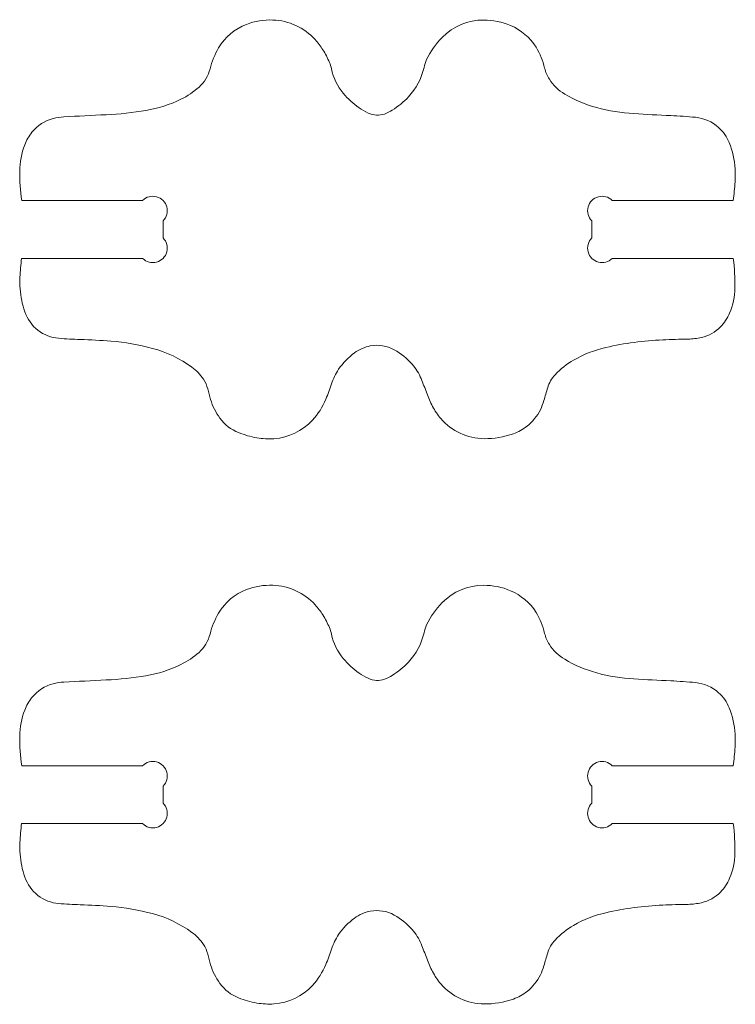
# Model space of a CAD drawing. Header units: centimetres. Extents: x -10 to 15.9, y -10.7 to 11.5.
# Tile 19 of 47: x 6.7 to 8.1, y -6.7 to -4.8. Entities that reach past the tile are written whole.
import ezdxf

# ---------------------------------------------------------------- set-up
doc = ezdxf.new("R2010")
doc.units = ezdxf.units.CM
doc.header["$MEASUREMENT"] = 0
doc.layers.add('Layer 1', color=7, linetype='Continuous')

msp = doc.modelspace()

# ---------------------------------------------------------------- linework, layer by layer
at = {"layer": 'Layer 1', "color": 18, "lineweight": 9}
for points in [[(8.11015, -5.11915), (8.11015, -5.11915), (7.86839, -5.11914), (7.86839, -5.11914), (7.86839, -5.11914), (7.86108, -5.11183), (7.85042, -5.10897), (7.84042, -5.11165), (7.84042, -5.11165), (7.83043, -5.11433), (7.82262, -5.12213), (7.81995, -5.13213), (7.81995, -5.13213), (7.81727, -5.14212), (7.82012, -5.15278), (7.82744, -5.1601), (7.82744, -5.1601), (7.82744, -5.1601), (7.82744, -5.19402), (7.82744, -5.19402), (7.82744, -5.19402), (7.82012, -5.20134), (7.81727, -5.212), (7.81995, -5.222), (7.81995, -5.222), (7.82262, -5.23199), (7.83043, -5.2398), (7.84042, -5.24247), (7.84042, -5.24247), (7.85042, -5.24515), (7.86108, -5.24229), (7.8684, -5.23498), (7.8684, -5.23498), (7.8684, -5.23498), (8.11054, -5.23497), (8.11054, -5.23497), (8.11054, -5.23497), (8.11297, -5.25467), (8.114, -5.27451), (8.11364, -5.29435), (8.11364, -5.29435), (8.11332, -5.31156), (8.10974, -5.32855), (8.1031, -5.34443), (8.1031, -5.34443), (8.09878, -5.35477), (8.09249, -5.36419), (8.08459, -5.37215), (8.08459, -5.37215), (8.07432, -5.3825), (8.06137, -5.38979), (8.04719, -5.39319), (8.04719, -5.39319), (8.03831, -5.39532), (8.02923, -5.39646), (8.02011, -5.3966), (8.02011, -5.3966), (8.00322, -5.39684), (7.98633, -5.39733), (7.96946, -5.39804), (7.96946, -5.39804), (7.9311, -5.39966), (7.89299, -5.40476), (7.85555, -5.41327), (7.85555, -5.41327), (7.83288, -5.41842), (7.81111, -5.42696), (7.79098, -5.43861), (7.79098, -5.43861), (7.77727, -5.44654), (7.76479, -5.45641), (7.75393, -5.46793), (7.75393, -5.46793), (7.74704, -5.47523), (7.74195, -5.48403), (7.73906, -5.49364), (7.73906, -5.49364), (7.73646, -5.50227), (7.73392, -5.5109), (7.73144, -5.51956), (7.73144, -5.51956), (7.72963, -5.52585), (7.72727, -5.53196), (7.72438, -5.53783), (7.72438, -5.53783), (7.71809, -5.55062), (7.70902, -5.56186), (7.69785, -5.57071), (7.69785, -5.57071), (7.68959, -5.57726), (7.68031, -5.58242), (7.67038, -5.58597), (7.67038, -5.58597), (7.65161, -5.59269), (7.63179, -5.59602), (7.61185, -5.59583), (7.61185, -5.59583), (7.57857, -5.5955), (7.54702, -5.58088), (7.52523, -5.55571), (7.52523, -5.55571), (7.51877, -5.54825), (7.51324, -5.54003), (7.50875, -5.53123), (7.50875, -5.53123), (7.50433, -5.52256), (7.50043, -5.51363), (7.49706, -5.5045), (7.49706, -5.5045), (7.49348, -5.49481), (7.48971, -5.48518), (7.48576, -5.47563), (7.48576, -5.47563), (7.48144, -5.46521), (7.47549, -5.45555), (7.46811, -5.44702), (7.46811, -5.44702), (7.45795, -5.43527), (7.44578, -5.42542), (7.43216, -5.41794), (7.43216, -5.41794), (7.41753, -5.4099), (7.40056, -5.40717), (7.38414, -5.41024), (7.38414, -5.41024), (7.37269, -5.41237), (7.36188, -5.41707), (7.3525, -5.42399), (7.3525, -5.42399), (7.34012, -5.43312), (7.32938, -5.44429), (7.32073, -5.45701), (7.32073, -5.45701), (7.3146, -5.46604), (7.30977, -5.47589), (7.30638, -5.48626), (7.30638, -5.48626), (7.303, -5.49658), (7.29924, -5.50678), (7.2951, -5.51683), (7.2951, -5.51683), (7.2887, -5.53239), (7.27956, -5.54669), (7.26814, -5.55905), (7.26814, -5.55905), (7.24813, -5.5807), (7.22055, -5.59386), (7.19113, -5.59581), (7.19113, -5.59581), (7.17982, -5.59656), (7.16846, -5.59596), (7.15729, -5.59404), (7.15729, -5.59404), (7.14465, -5.59187), (7.13228, -5.58838), (7.12037, -5.58364), (7.12037, -5.58364), (7.10546, -5.5777), (7.09254, -5.56764), (7.08313, -5.55465), (7.08313, -5.55465), (7.07489, -5.54329), (7.06855, -5.53065), (7.06437, -5.51726), (7.06437, -5.51726), (7.06222, -5.51038), (7.06035, -5.50341), (7.05876, -5.49638), (7.05876, -5.49638), (7.05716, -5.48929), (7.05425, -5.48257), (7.05017, -5.47655), (7.05017, -5.47655), (7.0439, -5.46729), (7.03606, -5.45919), (7.027, -5.45263), (7.027, -5.45263), (7.00329, -5.43547), (6.97667, -5.42278), (6.94841, -5.41517), (6.94841, -5.41517), (6.92108, -5.40781), (6.89314, -5.40297), (6.86493, -5.40069), (6.86493, -5.40069), (6.84451, -5.39905), (6.82405, -5.39793), (6.80358, -5.39734), (6.80358, -5.39734), (6.78917, -5.39692), (6.77478, -5.39612), (6.76042, -5.39493), (6.76042, -5.39493), (6.74533, -5.39368), (6.73093, -5.38805), (6.719, -5.37875), (6.719, -5.37875), (6.70682, -5.36925), (6.69765, -5.35642), (6.69262, -5.34183), (6.69262, -5.34183), (6.68752, -5.32705), (6.68438, -5.31167), (6.68331, -5.29608), (6.68331, -5.29608), (6.68276, -5.28822), (6.68268, -5.28034), (6.68307, -5.27247), (6.68307, -5.27247), (6.68368, -5.25994), (6.68476, -5.24743), (6.6863, -5.23497), (6.6863, -5.23497), (6.6863, -5.23497), (6.92844, -5.23498), (6.92844, -5.23498), (6.92844, -5.23498), (6.93575, -5.24229), (6.94642, -5.24515), (6.95641, -5.24247), (6.95641, -5.24247), (6.9664, -5.2398), (6.97421, -5.23199), (6.97689, -5.222), (6.97689, -5.222), (6.97956, -5.212), (6.97671, -5.20134), (6.96939, -5.19402), (6.96939, -5.19402), (6.96939, -5.19402), (6.96939, -5.1601), (6.96939, -5.1601), (6.96939, -5.1601), (6.97671, -5.15278), (6.97956, -5.14212), (6.97689, -5.13213), (6.97689, -5.13213), (6.97421, -5.12213), (6.9664, -5.11433), (6.95641, -5.11165), (6.95641, -5.11165), (6.94642, -5.10897), (6.93575, -5.11183), (6.92844, -5.11914), (6.92844, -5.11914), (6.92844, -5.11914), (6.68668, -5.11915), (6.68668, -5.11915), (6.68668, -5.11915), (6.68387, -5.09963), (6.6825, -5.07993), (6.68259, -5.06022), (6.68259, -5.06022), (6.68266, -5.04234), (6.68601, -5.02462), (6.69246, -5.00794), (6.69246, -5.00794), (6.69599, -4.99881), (6.70091, -4.99029), (6.70705, -4.98267), (6.70705, -4.98267), (6.71797, -4.96912), (6.73295, -4.95942), (6.74978, -4.955), (6.74978, -4.955), (6.75663, -4.9532), (6.76365, -4.95211), (6.77072, -4.95175), (6.77072, -4.95175), (6.79891, -4.95031), (6.82711, -4.94893), (6.8553, -4.94759), (6.8553, -4.94759), (6.88207, -4.94633), (6.90875, -4.94347), (6.93518, -4.93903), (6.93518, -4.93903), (6.9594, -4.93497), (6.98291, -4.92744), (7.00498, -4.91667), (7.00498, -4.91667), (7.01817, -4.91023), (7.0304, -4.90202), (7.04134, -4.89225), (7.04134, -4.89225), (7.05223, -4.88253), (7.05995, -4.86978), (7.06351, -4.85563), (7.06351, -4.85563), (7.06719, -4.84097), (7.07295, -4.82689), (7.0806, -4.81385), (7.0806, -4.81385), (7.09329, -4.79221), (7.11302, -4.77556), (7.13648, -4.76668), (7.13648, -4.76668), (7.15325, -4.76034), (7.17112, -4.75739), (7.18904, -4.75801), (7.18904, -4.75801), (7.22139, -4.75913), (7.25196, -4.77326), (7.27379, -4.79716), (7.27379, -4.79716), (7.27951, -4.80343), (7.28466, -4.8102), (7.28915, -4.81739), (7.28915, -4.81739), (7.29421, -4.82549), (7.29861, -4.83397), (7.30231, -4.84277), (7.30231, -4.84277), (7.30407, -4.84696), (7.30544, -4.85131), (7.30641, -4.85575), (7.30641, -4.85575), (7.31032, -4.87369), (7.31842, -4.89044), (7.33006, -4.90465), (7.33006, -4.90465), (7.33918, -4.9158), (7.34981, -4.92561), (7.36166, -4.93381), (7.36166, -4.93381), (7.36744, -4.93782), (7.37358, -4.9413), (7.37998, -4.94421), (7.37998, -4.94421), (7.38526, -4.94661), (7.39094, -4.94802), (7.39673, -4.94836), (7.39673, -4.94836), (7.40198, -4.94868), (7.40724, -4.94792), (7.41219, -4.94613), (7.41219, -4.94613), (7.41774, -4.94412), (7.42307, -4.94153), (7.42808, -4.9384), (7.42808, -4.9384), (7.44001, -4.93094), (7.45093, -4.92198), (7.46057, -4.91172), (7.46057, -4.91172), (7.47599, -4.89533), (7.4867, -4.87509), (7.49158, -4.85312), (7.49158, -4.85312), (7.49278, -4.84769), (7.49455, -4.84241), (7.49686, -4.83736), (7.49686, -4.83736), (7.50441, -4.8208), (7.51484, -4.80571), (7.52767, -4.79279), (7.52767, -4.79279), (7.54972, -4.77058), (7.57975, -4.75806), (7.61106, -4.75803), (7.61106, -4.75803), (7.62943, -4.75801), (7.64764, -4.7617), (7.66456, -4.76886), (7.66456, -4.76886), (7.68575, -4.77783), (7.70367, -4.79311), (7.71587, -4.81261), (7.71587, -4.81261), (7.72388, -4.82543), (7.72967, -4.83952), (7.73298, -4.85427), (7.73298, -4.85427), (7.73477, -4.86222), (7.73796, -4.86978), (7.7424, -4.87661), (7.7424, -4.87661), (7.75026, -4.88867), (7.76076, -4.89878), (7.77311, -4.90617), (7.77311, -4.90617), (7.79309, -4.91813), (7.81462, -4.92726), (7.83711, -4.9333), (7.83711, -4.9333), (7.86144, -4.93983), (7.88635, -4.9439), (7.91149, -4.94543), (7.91149, -4.94543), (7.93608, -4.94693), (7.96069, -4.94822), (7.9853, -4.94928), (7.9853, -4.94928), (8.00191, -4.95), (8.01849, -4.95115), (8.03504, -4.95274), (8.03504, -4.95274), (8.05216, -4.95437), (8.06831, -4.96146), (8.08111, -4.97295), (8.08111, -4.97295), (8.09042, -4.9813), (8.09766, -4.99171), (8.10226, -5.00335), (8.10226, -5.00335), (8.10893, -5.02025), (8.11289, -5.0381), (8.11399, -5.05623), (8.11399, -5.05623), (8.11451, -5.0647), (8.11451, -5.07318), (8.11399, -5.08165), (8.11399, -5.08165), (8.11322, -5.09419), (8.11194, -5.10671), (8.11015, -5.11915)], [(8.11015, -6.25028), (8.11015, -6.25028), (7.86839, -6.25028), (7.86839, -6.25028), (7.86839, -6.25028), (7.86108, -6.24296), (7.85042, -6.2401), (7.84042, -6.24278), (7.84042, -6.24278), (7.83043, -6.24546), (7.82262, -6.25327), (7.81995, -6.26326), (7.81995, -6.26326), (7.81727, -6.27325), (7.82012, -6.28392), (7.82744, -6.29123), (7.82744, -6.29123), (7.82744, -6.29123), (7.82744, -6.32516), (7.82744, -6.32516), (7.82744, -6.32516), (7.82012, -6.33247), (7.81727, -6.34314), (7.81995, -6.35313), (7.81995, -6.35313), (7.82262, -6.36312), (7.83043, -6.37093), (7.84042, -6.37361), (7.84042, -6.37361), (7.85042, -6.37628), (7.86108, -6.37343), (7.8684, -6.36611), (7.8684, -6.36611), (7.8684, -6.36611), (8.11054, -6.36611), (8.11054, -6.36611), (8.11054, -6.36611), (8.11297, -6.3858), (8.114, -6.40564), (8.11364, -6.42548), (8.11364, -6.42548), (8.11332, -6.44269), (8.10974, -6.45969), (8.1031, -6.47556), (8.1031, -6.47556), (8.09878, -6.48591), (8.09249, -6.49532), (8.08459, -6.50328), (8.08459, -6.50328), (8.07432, -6.51363), (8.06137, -6.52092), (8.04719, -6.52432), (8.04719, -6.52432), (8.03831, -6.52645), (8.02923, -6.52759), (8.02011, -6.52773), (8.02011, -6.52773), (8.00322, -6.52798), (7.98633, -6.52846), (7.96946, -6.52917), (7.96946, -6.52917), (7.9311, -6.5308), (7.89299, -6.53589), (7.85555, -6.5444), (7.85555, -6.5444), (7.83288, -6.54956), (7.81111, -6.5581), (7.79098, -6.56974), (7.79098, -6.56974), (7.77727, -6.57767), (7.76479, -6.58754), (7.75393, -6.59906), (7.75393, -6.59906), (7.74704, -6.60636), (7.74195, -6.61516), (7.73906, -6.62478), (7.73906, -6.62478), (7.73646, -6.6334), (7.73392, -6.64204), (7.73144, -6.65069), (7.73144, -6.65069), (7.72963, -6.65698), (7.72727, -6.66309), (7.72438, -6.66896), (7.72438, -6.66896), (7.71809, -6.68175), (7.70902, -6.69299), (7.69785, -6.70184), (7.69785, -6.70184), (7.68959, -6.70839), (7.68031, -6.71355), (7.67038, -6.7171), (7.67038, -6.7171), (7.65161, -6.72382), (7.63179, -6.72716), (7.61185, -6.72696), (7.61185, -6.72696), (7.57857, -6.72663), (7.54702, -6.71201), (7.52523, -6.68685), (7.52523, -6.68685), (7.51877, -6.67938), (7.51324, -6.67116), (7.50875, -6.66236), (7.50875, -6.66236), (7.50433, -6.65369), (7.50043, -6.64477), (7.49706, -6.63564), (7.49706, -6.63564), (7.49348, -6.62594), (7.48971, -6.61631), (7.48576, -6.60676), (7.48576, -6.60676), (7.48144, -6.59634), (7.47549, -6.58669), (7.46811, -6.57815), (7.46811, -6.57815), (7.45795, -6.5664), (7.44578, -6.55655), (7.43216, -6.54907), (7.43216, -6.54907), (7.41753, -6.54103), (7.40056, -6.53831), (7.38414, -6.54137), (7.38414, -6.54137), (7.37269, -6.54351), (7.36188, -6.54821), (7.3525, -6.55512), (7.3525, -6.55512), (7.34012, -6.56426), (7.32938, -6.57542), (7.32073, -6.58815), (7.32073, -6.58815), (7.3146, -6.59717), (7.30977, -6.60702), (7.30638, -6.61739), (7.30638, -6.61739), (7.303, -6.62772), (7.29924, -6.63791), (7.2951, -6.64796), (7.2951, -6.64796), (7.2887, -6.66352), (7.27956, -6.67782), (7.26814, -6.69018), (7.26814, -6.69018), (7.24813, -6.71183), (7.22055, -6.72499), (7.19113, -6.72694), (7.19113, -6.72694), (7.17982, -6.72769), (7.16846, -6.7271), (7.15729, -6.72518), (7.15729, -6.72518), (7.14465, -6.723), (7.13228, -6.71951), (7.12037, -6.71477), (7.12037, -6.71477), (7.10546, -6.70883), (7.09254, -6.69878), (7.08313, -6.68579), (7.08313, -6.68579), (7.07489, -6.67442), (7.06855, -6.66179), (7.06437, -6.64839), (7.06437, -6.64839), (7.06222, -6.64151), (7.06035, -6.63455), (7.05876, -6.62752), (7.05876, -6.62752), (7.05716, -6.62043), (7.05425, -6.6137), (7.05017, -6.60768), (7.05017, -6.60768), (7.0439, -6.59842), (7.03606, -6.59033), (7.027, -6.58377), (7.027, -6.58377), (7.00329, -6.5666), (6.97667, -6.55391), (6.94841, -6.5463), (6.94841, -6.5463), (6.92108, -6.53894), (6.89314, -6.5341), (6.86493, -6.53183), (6.86493, -6.53183), (6.84451, -6.53018), (6.82405, -6.52907), (6.80358, -6.52847), (6.80358, -6.52847), (6.78917, -6.52806), (6.77478, -6.52725), (6.76042, -6.52606), (6.76042, -6.52606), (6.74533, -6.52482), (6.73093, -6.51919), (6.719, -6.50988), (6.719, -6.50988), (6.70682, -6.50038), (6.69765, -6.48755), (6.69262, -6.47296), (6.69262, -6.47296), (6.68752, -6.45819), (6.68438, -6.4428), (6.68331, -6.42721), (6.68331, -6.42721), (6.68276, -6.41935), (6.68268, -6.41147), (6.68307, -6.4036), (6.68307, -6.4036), (6.68368, -6.39107), (6.68476, -6.37856), (6.6863, -6.36611), (6.6863, -6.36611), (6.6863, -6.36611), (6.92844, -6.36611), (6.92844, -6.36611), (6.92844, -6.36611), (6.93575, -6.37343), (6.94642, -6.37628), (6.95641, -6.37361), (6.95641, -6.37361), (6.9664, -6.37093), (6.97421, -6.36312), (6.97689, -6.35313), (6.97689, -6.35313), (6.97956, -6.34314), (6.97671, -6.33247), (6.96939, -6.32516), (6.96939, -6.32516), (6.96939, -6.32516), (6.96939, -6.29123), (6.96939, -6.29123), (6.96939, -6.29123), (6.97671, -6.28392), (6.97956, -6.27325), (6.97689, -6.26326), (6.97689, -6.26326), (6.97421, -6.25327), (6.9664, -6.24546), (6.95641, -6.24278), (6.95641, -6.24278), (6.94642, -6.2401), (6.93575, -6.24296), (6.92844, -6.25028), (6.92844, -6.25028), (6.92844, -6.25028), (6.68668, -6.25028), (6.68668, -6.25028), (6.68668, -6.25028), (6.68387, -6.23076), (6.6825, -6.21107), (6.68259, -6.19135), (6.68259, -6.19135), (6.68266, -6.17347), (6.68601, -6.15575), (6.69246, -6.13907), (6.69246, -6.13907), (6.69599, -6.12994), (6.70091, -6.12142), (6.70705, -6.1138), (6.70705, -6.1138), (6.71797, -6.10025), (6.73295, -6.09056), (6.74978, -6.08613), (6.74978, -6.08613), (6.75663, -6.08433), (6.76365, -6.08324), (6.77072, -6.08288), (6.77072, -6.08288), (6.79891, -6.08144), (6.82711, -6.08006), (6.8553, -6.07872), (6.8553, -6.07872), (6.88207, -6.07746), (6.90875, -6.0746), (6.93518, -6.07017), (6.93518, -6.07017), (6.9594, -6.0661), (6.98291, -6.05857), (7.00498, -6.0478), (7.00498, -6.0478), (7.01817, -6.04137), (7.0304, -6.03315), (7.04134, -6.02338), (7.04134, -6.02338), (7.05223, -6.01367), (7.05995, -6.00092), (7.06351, -5.98677), (7.06351, -5.98677), (7.06719, -5.9721), (7.07295, -5.95803), (7.0806, -5.94498), (7.0806, -5.94498), (7.09329, -5.92334), (7.11302, -5.9067), (7.13648, -5.89782), (7.13648, -5.89782), (7.15325, -5.89147), (7.17112, -5.88852), (7.18904, -5.88914), (7.18904, -5.88914), (7.22139, -5.89026), (7.25196, -5.90439), (7.27379, -5.92829), (7.27379, -5.92829), (7.27951, -5.93456), (7.28466, -5.94133), (7.28915, -5.94853), (7.28915, -5.94853), (7.29421, -5.95662), (7.29861, -5.96511), (7.30231, -5.9739), (7.30231, -5.9739), (7.30407, -5.9781), (7.30544, -5.98244), (7.30641, -5.98688), (7.30641, -5.98688), (7.31032, -6.00482), (7.31842, -6.02158), (7.33006, -6.03579), (7.33006, -6.03579), (7.33918, -6.04693), (7.34981, -6.05674), (7.36166, -6.06494), (7.36166, -6.06494), (7.36744, -6.06895), (7.37358, -6.07243), (7.37998, -6.07534), (7.37998, -6.07534), (7.38526, -6.07774), (7.39094, -6.07915), (7.39673, -6.0795), (7.39673, -6.0795), (7.40198, -6.07981), (7.40724, -6.07905), (7.41219, -6.07726), (7.41219, -6.07726), (7.41774, -6.07526), (7.42307, -6.07267), (7.42808, -6.06953), (7.42808, -6.06953), (7.44001, -6.06207), (7.45093, -6.05311), (7.46057, -6.04286), (7.46057, -6.04286), (7.47599, -6.02646), (7.4867, -6.00622), (7.49158, -5.98425), (7.49158, -5.98425), (7.49278, -5.97883), (7.49455, -5.97354), (7.49686, -5.96849), (7.49686, -5.96849), (7.50441, -5.95193), (7.51484, -5.93684), (7.52767, -5.92393), (7.52767, -5.92393), (7.54972, -5.90171), (7.57975, -5.8892), (7.61106, -5.88916), (7.61106, -5.88916), (7.62943, -5.88914), (7.64764, -5.89283), (7.66456, -5.89999), (7.66456, -5.89999), (7.68575, -5.90896), (7.70367, -5.92424), (7.71587, -5.94375), (7.71587, -5.94375), (7.72388, -5.95656), (7.72967, -5.97065), (7.73298, -5.9854), (7.73298, -5.9854), (7.73477, -5.99335), (7.73796, -6.00091), (7.7424, -6.00774), (7.7424, -6.00774), (7.75026, -6.0198), (7.76076, -6.02991), (7.77311, -6.03731), (7.77311, -6.03731), (7.79309, -6.04927), (7.81462, -6.05839), (7.83711, -6.06443), (7.83711, -6.06443), (7.86144, -6.07097), (7.88635, -6.07503), (7.91149, -6.07656), (7.91149, -6.07656), (7.93608, -6.07806), (7.96069, -6.07935), (7.9853, -6.08041), (7.9853, -6.08041), (8.00191, -6.08113), (8.01849, -6.08229), (8.03504, -6.08387), (8.03504, -6.08387), (8.05216, -6.0855), (8.06831, -6.09259), (8.08111, -6.10408), (8.08111, -6.10408), (8.09042, -6.11243), (8.09766, -6.12285), (8.10226, -6.13448), (8.10226, -6.13448), (8.10893, -6.15138), (8.11289, -6.16923), (8.11399, -6.18736), (8.11399, -6.18736), (8.11451, -6.19583), (8.11451, -6.20432), (8.11399, -6.21278), (8.11399, -6.21278), (8.11322, -6.22533), (8.11194, -6.23784), (8.11015, -6.25028)]]:
    msp.add_open_spline(points, degree=3, knots=[0, 0, 0, 0, 0.0095238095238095, 0.0095238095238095, 0.0095238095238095, 0.0095238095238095, 0.019047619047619, 0.019047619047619, 0.019047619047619, 0.019047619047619, 0.0285714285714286, 0.0285714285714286, 0.0285714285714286, 0.0285714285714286, 0.0380952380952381, 0.0380952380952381, 0.0380952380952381, 0.0380952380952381, 0.0476190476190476, 0.0476190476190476, 0.0476190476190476, 0.0476190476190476, 0.0571428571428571, 0.0571428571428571, 0.0571428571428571, 0.0571428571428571, 0.0666666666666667, 0.0666666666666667, 0.0666666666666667, 0.0666666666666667, 0.0761904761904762, 0.0761904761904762, 0.0761904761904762, 0.0761904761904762, 0.0857142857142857, 0.0857142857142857, 0.0857142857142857, 0.0857142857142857, 0.0952380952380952, 0.0952380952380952, 0.0952380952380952, 0.0952380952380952, 0.1047619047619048, 0.1047619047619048, 0.1047619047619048, 0.1047619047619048, 0.1142857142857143, 0.1142857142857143, 0.1142857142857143, 0.1142857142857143, 0.1238095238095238, 0.1238095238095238, 0.1238095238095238, 0.1238095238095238, 0.1333333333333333, 0.1333333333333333, 0.1333333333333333, 0.1333333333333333, 0.1428571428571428, 0.1428571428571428, 0.1428571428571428, 0.1428571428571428, 0.1523809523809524, 0.1523809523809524, 0.1523809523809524, 0.1523809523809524, 0.1619047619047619, 0.1619047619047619, 0.1619047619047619, 0.1619047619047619, 0.1714285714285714, 0.1714285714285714, 0.1714285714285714, 0.1714285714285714, 0.1809523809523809, 0.1809523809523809, 0.1809523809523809, 0.1809523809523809, 0.1904761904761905, 0.1904761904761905, 0.1904761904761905, 0.1904761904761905, 0.2, 0.2, 0.2, 0.2, 0.2095238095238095, 0.2095238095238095, 0.2095238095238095, 0.2095238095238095, 0.219047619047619, 0.219047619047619, 0.219047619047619, 0.219047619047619, 0.2285714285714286, 0.2285714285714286, 0.2285714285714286, 0.2285714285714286, 0.2380952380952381, 0.2380952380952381, 0.2380952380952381, 0.2380952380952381, 0.2476190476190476, 0.2476190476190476, 0.2476190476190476, 0.2476190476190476, 0.2571428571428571, 0.2571428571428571, 0.2571428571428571, 0.2571428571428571, 0.2666666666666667, 0.2666666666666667, 0.2666666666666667, 0.2666666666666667, 0.2761904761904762, 0.2761904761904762, 0.2761904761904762, 0.2761904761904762, 0.2857142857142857, 0.2857142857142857, 0.2857142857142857, 0.2857142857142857, 0.2952380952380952, 0.2952380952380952, 0.2952380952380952, 0.2952380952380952, 0.3047619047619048, 0.3047619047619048, 0.3047619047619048, 0.3047619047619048, 0.3142857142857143, 0.3142857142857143, 0.3142857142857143, 0.3142857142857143, 0.3238095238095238, 0.3238095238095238, 0.3238095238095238, 0.3238095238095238, 0.3333333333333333, 0.3333333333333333, 0.3333333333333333, 0.3333333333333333, 0.3428571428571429, 0.3428571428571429, 0.3428571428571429, 0.3428571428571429, 0.3523809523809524, 0.3523809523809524, 0.3523809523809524, 0.3523809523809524, 0.3619047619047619, 0.3619047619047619, 0.3619047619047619, 0.3619047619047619, 0.3714285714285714, 0.3714285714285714, 0.3714285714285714, 0.3714285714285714, 0.3809523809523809, 0.3809523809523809, 0.3809523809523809, 0.3809523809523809, 0.3904761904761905, 0.3904761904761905, 0.3904761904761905, 0.3904761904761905, 0.4, 0.4, 0.4, 0.4, 0.4095238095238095, 0.4095238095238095, 0.4095238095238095, 0.4095238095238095, 0.4190476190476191, 0.4190476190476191, 0.4190476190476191, 0.4190476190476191, 0.4285714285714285, 0.4285714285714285, 0.4285714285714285, 0.4285714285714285, 0.4380952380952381, 0.4380952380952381, 0.4380952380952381, 0.4380952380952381, 0.4476190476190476, 0.4476190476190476, 0.4476190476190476, 0.4476190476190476, 0.4571428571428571, 0.4571428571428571, 0.4571428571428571, 0.4571428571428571, 0.4666666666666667, 0.4666666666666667, 0.4666666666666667, 0.4666666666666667, 0.4761904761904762, 0.4761904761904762, 0.4761904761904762, 0.4761904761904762, 0.4857142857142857, 0.4857142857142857, 0.4857142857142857, 0.4857142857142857, 0.4952380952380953, 0.4952380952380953, 0.4952380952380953, 0.4952380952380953, 0.5047619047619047, 0.5047619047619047, 0.5047619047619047, 0.5047619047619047, 0.5142857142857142, 0.5142857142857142, 0.5142857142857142, 0.5142857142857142, 0.5238095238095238, 0.5238095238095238, 0.5238095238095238, 0.5238095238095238, 0.5333333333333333, 0.5333333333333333, 0.5333333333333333, 0.5333333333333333, 0.5428571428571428, 0.5428571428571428, 0.5428571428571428, 0.5428571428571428, 0.5523809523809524, 0.5523809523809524, 0.5523809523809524, 0.5523809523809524, 0.5619047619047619, 0.5619047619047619, 0.5619047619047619, 0.5619047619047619, 0.5714285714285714, 0.5714285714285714, 0.5714285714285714, 0.5714285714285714, 0.580952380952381, 0.580952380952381, 0.580952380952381, 0.580952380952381, 0.5904761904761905, 0.5904761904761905, 0.5904761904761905, 0.5904761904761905, 0.6, 0.6, 0.6, 0.6, 0.6095238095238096, 0.6095238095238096, 0.6095238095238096, 0.6095238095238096, 0.6190476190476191, 0.6190476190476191, 0.6190476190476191, 0.6190476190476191, 0.6285714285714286, 0.6285714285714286, 0.6285714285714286, 0.6285714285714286, 0.638095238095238, 0.638095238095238, 0.638095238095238, 0.638095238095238, 0.6476190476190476, 0.6476190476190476, 0.6476190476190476, 0.6476190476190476, 0.6571428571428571, 0.6571428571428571, 0.6571428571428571, 0.6571428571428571, 0.6666666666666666, 0.6666666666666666, 0.6666666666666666, 0.6666666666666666, 0.6761904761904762, 0.6761904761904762, 0.6761904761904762, 0.6761904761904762, 0.6857142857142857, 0.6857142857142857, 0.6857142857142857, 0.6857142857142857, 0.6952380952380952, 0.6952380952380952, 0.6952380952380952, 0.6952380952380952, 0.7047619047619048, 0.7047619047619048, 0.7047619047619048, 0.7047619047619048, 0.7142857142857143, 0.7142857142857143, 0.7142857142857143, 0.7142857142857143, 0.7238095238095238, 0.7238095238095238, 0.7238095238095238, 0.7238095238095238, 0.7333333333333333, 0.7333333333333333, 0.7333333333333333, 0.7333333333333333, 0.7428571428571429, 0.7428571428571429, 0.7428571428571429, 0.7428571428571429, 0.7523809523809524, 0.7523809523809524, 0.7523809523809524, 0.7523809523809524, 0.7619047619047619, 0.7619047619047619, 0.7619047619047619, 0.7619047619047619, 0.7714285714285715, 0.7714285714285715, 0.7714285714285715, 0.7714285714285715, 0.780952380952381, 0.780952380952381, 0.780952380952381, 0.780952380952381, 0.7904761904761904, 0.7904761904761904, 0.7904761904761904, 0.7904761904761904, 0.8, 0.8, 0.8, 0.8, 0.8095238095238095, 0.8095238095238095, 0.8095238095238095, 0.8095238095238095, 0.819047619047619, 0.819047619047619, 0.819047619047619, 0.819047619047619, 0.8285714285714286, 0.8285714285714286, 0.8285714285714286, 0.8285714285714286, 0.8380952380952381, 0.8380952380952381, 0.8380952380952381, 0.8380952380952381, 0.8476190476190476, 0.8476190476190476, 0.8476190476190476, 0.8476190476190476, 0.8571428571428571, 0.8571428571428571, 0.8571428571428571, 0.8571428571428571, 0.8666666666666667, 0.8666666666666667, 0.8666666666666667, 0.8666666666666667, 0.8761904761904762, 0.8761904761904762, 0.8761904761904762, 0.8761904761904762, 0.8857142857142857, 0.8857142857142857, 0.8857142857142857, 0.8857142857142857, 0.8952380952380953, 0.8952380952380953, 0.8952380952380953, 0.8952380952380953, 0.9047619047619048, 0.9047619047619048, 0.9047619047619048, 0.9047619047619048, 0.9142857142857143, 0.9142857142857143, 0.9142857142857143, 0.9142857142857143, 0.9238095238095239, 0.9238095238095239, 0.9238095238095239, 0.9238095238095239, 0.9333333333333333, 0.9333333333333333, 0.9333333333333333, 0.9333333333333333, 0.9428571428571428, 0.9428571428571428, 0.9428571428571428, 0.9428571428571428, 0.9523809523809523, 0.9523809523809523, 0.9523809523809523, 0.9523809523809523, 0.9619047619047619, 0.9619047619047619, 0.9619047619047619, 0.9619047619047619, 0.9714285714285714, 0.9714285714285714, 0.9714285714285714, 0.9714285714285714, 0.9809523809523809, 0.9809523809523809, 0.9809523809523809, 0.9809523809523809, 1, 1, 1, 1], dxfattribs=at)

doc.saveas('drawing.dxf')
